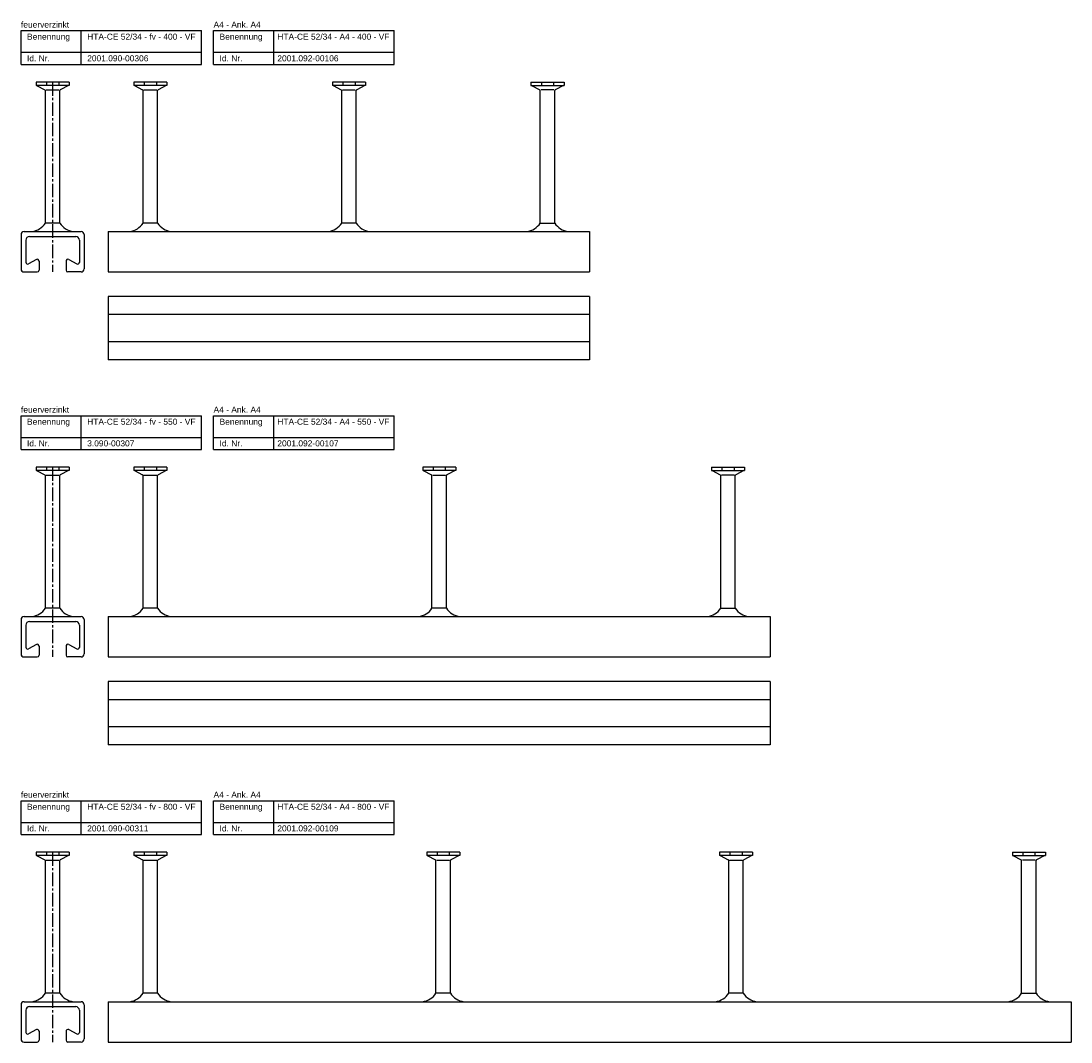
# Model space of a CAD drawing. Header units: inches. Extents: x 9 to 6151, y 3 to 3165.
# Tile 3 of 7: x 9 to 881, y 716 to 1565. Entities that reach past the tile are written whole.
import ezdxf

# ---------------------------------------------------------------- set-up
doc = ezdxf.new("R2010")
doc.units = ezdxf.units.IN
doc.header["$MEASUREMENT"] = 0
doc.linetypes.add('MITTE2', pattern=[1.125, 0.75, -0.125, 0.125, -0.125])
doc.layers.add('HALFEN', color=2, linetype='Continuous')
doc.styles.add('ARIAL50', font='arial.ttf', dxfattribs={"height": 5})

msp = doc.modelspace()

# ---------------------------------------------------------------- linework, layer by layer
at = {"layer": 'HALFEN'}
for p, q in [((8.89, 1556.96), (158.89, 1556.96)), ((8.89, 1528.96), (8.89, 1556.96)), ((58.89, 1528.96), (58.89, 1556.96)), ((158.89, 1528.96), (158.89, 1556.96)), ((168.89, 1556.96), (318.89, 1556.96)), ((168.89, 1528.96), (168.89, 1556.96)), ((218.89, 1528.96), (218.89, 1556.96)), ((318.89, 1528.96), (318.89, 1556.96)), ((8.89, 1538.96), (158.89, 1538.96)), ((168.89, 1538.96), (318.89, 1538.96)), ((8.89, 1528.96), (158.89, 1528.96)), ((168.89, 1528.96), (318.89, 1528.96)), ((48.86, 1514.16), (21.41, 1514.16)), ((21.41, 1514.16), (21.41, 1511.46)), ((48.86, 1511.46), (21.41, 1511.46)), ((21.9, 1511.46), (28.71, 1507.88)), ((30.06, 1514.16), (30.06, 1511.46)), ((40.21, 1514.16), (40.21, 1511.46)), ((48.37, 1511.46), (41.56, 1507.88)), ((48.86, 1514.16), (48.86, 1511.46)), ((130.11, 1514.16), (102.66, 1514.16)), ((102.66, 1514.16), (102.66, 1511.46)), ((130.11, 1511.46), (102.66, 1511.46)), ((103.15, 1511.46), (109.96, 1507.88)), ((111.31, 1514.16), (111.31, 1511.46)), ((121.46, 1514.16), (121.46, 1511.46)), ((129.62, 1511.46), (122.81, 1507.88)), ((130.11, 1514.16), (130.11, 1511.46)), ((295.11, 1514.16), (267.66, 1514.16)), ((267.66, 1514.16), (267.66, 1511.46)), ((295.11, 1511.46), (267.66, 1511.46)), ((268.15, 1511.46), (274.96, 1507.88)), ((276.31, 1514.16), (276.31, 1511.46)), ((286.46, 1514.16), (286.46, 1511.46)), ((294.62, 1511.46), (287.81, 1507.88)), ((295.11, 1514.16), (295.11, 1511.46)), ((432.66, 1514.16), (460.11, 1514.16)), ((432.66, 1514.16), (432.66, 1511.46)), ((432.66, 1511.46), (460.11, 1511.46)), ((433.15, 1511.46), (439.96, 1507.88)), ((441.31, 1514.16), (441.31, 1511.46)), ((451.46, 1514.16), (451.46, 1511.46)), ((459.62, 1511.46), (452.81, 1507.88)), ((460.11, 1514.16), (460.11, 1511.46)), ((29.14, 1396.96), (29.14, 1507.17)), ((29.79, 1507.66), (40.43, 1507.66)), ((41.14, 1396.96), (41.14, 1507.17)), ((110.39, 1396.96), (110.39, 1507.17)), ((111.04, 1507.66), (121.68, 1507.66)), ((122.39, 1396.96), (122.39, 1507.17)), ((275.39, 1396.96), (275.39, 1507.17)), ((276.04, 1507.66), (286.68, 1507.66)), ((287.39, 1396.96), (287.39, 1507.17)), ((440.39, 1396.96), (440.39, 1507.17)), ((451.73, 1507.66), (441.09, 1507.66)), ((452.39, 1396.96), (452.39, 1507.17)), ((41.14, 1396.96), (29.14, 1396.96)), ((122.39, 1396.96), (110.39, 1396.96)), ((287.39, 1396.96), (275.39, 1396.96)), ((440.39, 1396.96), (452.39, 1396.96)), ((8.89, 1387.46), (8.89, 1358.96)), ((11.39, 1389.96), (58.89, 1389.96)), ((61.39, 1387.46), (61.39, 1358.96)), ((81.39, 1389.96), (481.39, 1389.96)), ((81.39, 1389.96), (81.39, 1356.46)), ((481.39, 1389.96), (481.39, 1356.46)), ((12.89, 1382.86), (12.89, 1364.27)), ((15.89, 1385.86), (54.39, 1385.86)), ((57.39, 1382.86), (57.39, 1364.27)), ((21.68, 1366.78), (15.11, 1363.15)), ((23.89, 1365.45), (23.89, 1357.96)), ((46.39, 1365.45), (46.39, 1357.96)), ((48.59, 1366.78), (55.16, 1363.15)), ((11.39, 1356.46), (22.39, 1356.46)), ((58.89, 1356.46), (47.89, 1356.46)), ((81.39, 1356.46), (481.39, 1356.46)), ((481.39, 1335.96), (81.39, 1335.96)), ((81.39, 1335.96), (81.39, 1283.46)), ((481.39, 1335.96), (481.39, 1283.46)), ((481.39, 1320.96), (81.39, 1320.96)), ((481.39, 1298.46), (81.39, 1298.46)), ((481.39, 1283.46), (81.39, 1283.46)), ((8.89, 1236.96), (158.89, 1236.96)), ((8.89, 1208.96), (8.89, 1236.96)), ((58.89, 1208.96), (58.89, 1236.96)), ((158.89, 1208.96), (158.89, 1236.96)), ((168.89, 1236.96), (318.89, 1236.96)), ((168.89, 1208.96), (168.89, 1236.96)), ((218.89, 1208.96), (218.89, 1236.96)), ((318.89, 1208.96), (318.89, 1236.96)), ((8.89, 1218.96), (158.89, 1218.96)), ((168.89, 1218.96), (318.89, 1218.96)), ((8.89, 1208.96), (158.89, 1208.96)), ((168.89, 1208.96), (318.89, 1208.96)), ((48.86, 1194.16), (21.41, 1194.16)), ((21.41, 1194.16), (21.41, 1191.46)), ((48.86, 1191.46), (21.41, 1191.46)), ((21.9, 1191.46), (28.71, 1187.88)), ((29.14, 1076.96), (29.14, 1187.17)), ((29.79, 1187.66), (40.43, 1187.66)), ((30.06, 1194.16), (30.06, 1191.46)), ((40.21, 1194.16), (40.21, 1191.46)), ((41.14, 1076.96), (41.14, 1187.17)), ((48.37, 1191.46), (41.56, 1187.88)), ((48.86, 1194.16), (48.86, 1191.46)), ((130.11, 1194.16), (102.66, 1194.16)), ((102.66, 1194.16), (102.66, 1191.46)), ((130.11, 1191.46), (102.66, 1191.46)), ((103.15, 1191.46), (109.96, 1187.88)), ((110.39, 1076.96), (110.39, 1187.17)), ((111.04, 1187.66), (121.68, 1187.66)), ((111.31, 1194.16), (111.31, 1191.46)), ((121.46, 1194.16), (121.46, 1191.46)), ((122.39, 1076.96), (122.39, 1187.17)), ((129.62, 1191.46), (122.81, 1187.88)), ((130.11, 1194.16), (130.11, 1191.46)), ((370.11, 1194.16), (342.66, 1194.16)), ((342.66, 1194.16), (342.66, 1191.46)), ((370.11, 1191.46), (342.66, 1191.46)), ((343.15, 1191.46), (349.96, 1187.88)), ((350.39, 1076.96), (350.39, 1187.17)), ((351.04, 1187.66), (361.68, 1187.66)), ((351.31, 1194.16), (351.31, 1191.46)), ((361.46, 1194.16), (361.46, 1191.46)), ((362.39, 1076.96), (362.39, 1187.17)), ((369.62, 1191.46), (362.81, 1187.88)), ((370.11, 1194.16), (370.11, 1191.46)), ((582.66, 1194.16), (610.11, 1194.16)), ((582.66, 1194.16), (582.66, 1191.46)), ((582.66, 1191.46), (610.11, 1191.46)), ((583.15, 1191.46), (589.96, 1187.88)), ((590.39, 1076.96), (590.39, 1187.17)), ((601.73, 1187.66), (591.09, 1187.66)), ((591.31, 1194.16), (591.31, 1191.46)), ((601.46, 1194.16), (601.46, 1191.46)), ((602.39, 1076.96), (602.39, 1187.17)), ((609.62, 1191.46), (602.81, 1187.88)), ((610.11, 1194.16), (610.11, 1191.46)), ((41.14, 1076.96), (29.14, 1076.96)), ((122.39, 1076.96), (110.39, 1076.96)), ((362.39, 1076.96), (350.39, 1076.96)), ((590.39, 1076.96), (602.39, 1076.96)), ((8.89, 1067.46), (8.89, 1038.96)), ((11.39, 1069.96), (58.89, 1069.96)), ((15.89, 1065.86), (54.39, 1065.86)), ((61.39, 1067.46), (61.39, 1038.96)), ((81.39, 1069.96), (631.39, 1069.96)), ((81.39, 1069.96), (81.39, 1036.46)), ((631.39, 1069.96), (631.39, 1036.46)), ((12.89, 1062.86), (12.89, 1044.27)), ((57.39, 1062.86), (57.39, 1044.27)), ((21.68, 1046.78), (15.11, 1043.15)), ((23.89, 1045.45), (23.89, 1037.96)), ((46.39, 1045.45), (46.39, 1037.96)), ((48.59, 1046.78), (55.16, 1043.15)), ((11.39, 1036.46), (22.39, 1036.46)), ((58.89, 1036.46), (47.89, 1036.46)), ((81.39, 1036.46), (631.39, 1036.46)), ((631.39, 1015.96), (81.39, 1015.96)), ((81.39, 1015.96), (81.39, 963.46)), ((631.39, 1015.96), (631.39, 963.46)), ((631.39, 1000.96), (81.39, 1000.96)), ((631.39, 978.46), (81.39, 978.46)), ((631.39, 963.46), (81.39, 963.46)), ((8.89, 916.96), (158.89, 916.96)), ((8.89, 888.96), (8.89, 916.96)), ((58.89, 888.96), (58.89, 916.96)), ((158.89, 888.96), (158.89, 916.96)), ((168.89, 916.96), (318.89, 916.96)), ((168.89, 888.96), (168.89, 916.96)), ((218.89, 888.96), (218.89, 916.96)), ((318.89, 888.96), (318.89, 916.96)), ((8.89, 898.96), (158.89, 898.96)), ((168.89, 898.96), (318.89, 898.96)), ((8.89, 888.96), (158.89, 888.96)), ((168.89, 888.96), (318.89, 888.96)), ((48.86, 874.16), (21.41, 874.16)), ((21.41, 874.16), (21.41, 871.46)), ((30.06, 874.16), (30.06, 871.46)), ((40.21, 874.16), (40.21, 871.46)), ((48.86, 874.16), (48.86, 871.46)), ((130.11, 874.16), (102.66, 874.16)), ((102.66, 874.16), (102.66, 871.46)), ((111.31, 874.16), (111.31, 871.46)), ((121.46, 874.16), (121.46, 871.46)), ((130.11, 874.16), (130.11, 871.46)), ((373.45, 874.16), (345.99, 874.16)), ((345.99, 874.16), (345.99, 871.46)), ((354.64, 874.16), (354.64, 871.46)), ((364.79, 874.16), (364.79, 871.46)), ((373.45, 874.16), (373.45, 871.46)), ((616.78, 874.16), (589.33, 874.16)), ((589.33, 874.16), (589.33, 871.46)), ((597.98, 874.16), (597.98, 871.46)), ((608.13, 874.16), (608.13, 871.46)), ((616.78, 874.16), (616.78, 871.46)), ((832.66, 874.16), (860.11, 874.16)), ((832.66, 874.16), (832.66, 871.46)), ((841.31, 874.16), (841.31, 871.46)), ((851.46, 874.16), (851.46, 871.46)), ((860.11, 874.16), (860.11, 871.46)), ((48.86, 871.46), (21.41, 871.46)), ((21.9, 871.46), (28.71, 867.88)), ((29.14, 756.96), (29.14, 867.17)), ((29.79, 867.66), (40.43, 867.66)), ((41.14, 756.96), (41.14, 867.17)), ((48.37, 871.46), (41.56, 867.88)), ((130.11, 871.46), (102.66, 871.46)), ((103.15, 871.46), (109.96, 867.88)), ((110.39, 756.96), (110.39, 867.17)), ((111.04, 867.66), (121.68, 867.66)), ((122.39, 756.96), (122.39, 867.17)), ((129.62, 871.46), (122.81, 867.88)), ((373.45, 871.46), (345.99, 871.46)), ((346.48, 871.46), (353.29, 867.88)), ((353.72, 756.96), (353.72, 867.17)), ((354.37, 867.66), (365.02, 867.66)), ((365.72, 756.96), (365.72, 867.17)), ((372.96, 871.46), (366.15, 867.88)), ((616.78, 871.46), (589.33, 871.46)), ((589.81, 871.46), (596.62, 867.88)), ((597.05, 756.96), (597.05, 867.17)), ((597.71, 867.66), (608.35, 867.66)), ((609.05, 756.96), (609.05, 867.17)), ((616.29, 871.46), (609.48, 867.88)), ((832.66, 871.46), (860.11, 871.46)), ((833.15, 871.46), (839.96, 867.88)), ((840.39, 756.96), (840.39, 867.17)), ((851.73, 867.66), (841.09, 867.66)), ((852.39, 756.96), (852.39, 867.17)), ((859.62, 871.46), (852.81, 867.88)), ((41.14, 756.96), (29.14, 756.96)), ((122.39, 756.96), (110.39, 756.96)), ((365.72, 756.96), (353.72, 756.96)), ((609.05, 756.96), (597.05, 756.96)), ((840.39, 756.96), (852.39, 756.96)), ((8.89, 747.46), (8.89, 718.96)), ((11.39, 749.96), (58.89, 749.96)), ((12.89, 742.86), (12.89, 724.27)), ((15.89, 745.86), (54.39, 745.86)), ((57.39, 742.86), (57.39, 724.27)), ((61.39, 747.46), (61.39, 718.96)), ((81.39, 749.96), (881.39, 749.96)), ((81.39, 749.96), (81.39, 716.46)), ((881.39, 749.96), (881.39, 716.46)), ((21.68, 726.78), (15.11, 723.15)), ((23.89, 725.45), (23.89, 717.96)), ((46.39, 725.45), (46.39, 717.96)), ((48.59, 726.78), (55.16, 723.15)), ((11.39, 716.46), (22.39, 716.46)), ((58.89, 716.46), (47.89, 716.46)), ((81.39, 716.46), (881.39, 716.46))]:
    msp.add_line(p, q, dxfattribs=at)
at = {"layer": 'HALFEN', "color": 1, "linetype": 'MITTE2', "ltscale": 15}
for p, q in [((35.14, 1514.16), (35.14, 1356.46)), ((35.14, 1194.16), (35.14, 1036.46)), ((35.14, 874.16), (35.14, 716.46))]:
    msp.add_line(p, q, dxfattribs=at)
at = {"layer": 'HALFEN'}
for centre, radius, start, end in [((28.34, 1507.17), 0.8, 0, 62.30053), ((41.94, 1507.17), 0.8, 117.69947, 180), ((109.59, 1507.17), 0.8, 0, 62.30053), ((123.19, 1507.17), 0.8, 117.69947, 180), ((274.59, 1507.17), 0.8, 0, 62.30053), ((288.19, 1507.17), 0.8, 117.69947, 180), ((439.59, 1507.17), 0.8, 0, 62.30053), ((453.19, 1507.17), 0.8, 117.69947, 180), ((15.64, 1406.06), 16.28, 278.39749, 325.99929), ((54.63, 1406.06), 16.28, 214.00071, 261.60251), ((96.89, 1406.06), 16.28, 278.39749, 325.99929), ((135.88, 1406.06), 16.28, 214.00071, 261.60251), ((261.89, 1406.06), 16.28, 278.39749, 325.99929), ((300.88, 1406.06), 16.28, 214.00071, 261.60251), ((426.89, 1406.06), 16.28, 278.39749, 325.99929), ((465.88, 1406.06), 16.28, 214.00071, 261.60251), ((11.39, 1387.46), 2.5, 90, 180), ((58.89, 1387.46), 2.5, 0, 90), ((15.89, 1382.86), 3, 90, 180), ((54.39, 1382.86), 3, 0, 90), ((14.39, 1364.46), 1.5, 180, 298.92249), ((22.4, 1365.46), 1.5, 350.89983, 118.92249), ((47.87, 1365.46), 1.5, 61.07751, 189.10017), ((55.89, 1364.46), 1.5, 241.07751, 0), ((11.39, 1358.96), 2.5, 180, 270), ((22.39, 1357.96), 1.5, 270, 0), ((47.89, 1357.96), 1.5, 180, 270), ((58.89, 1358.96), 2.5, 270, 0), ((28.34, 1187.17), 0.8, 0, 62.30053), ((41.94, 1187.17), 0.8, 117.69947, 180), ((109.59, 1187.17), 0.8, 0, 62.30053), ((123.19, 1187.17), 0.8, 117.69947, 180), ((349.59, 1187.17), 0.8, 0, 62.30053), ((363.19, 1187.17), 0.8, 117.69947, 180), ((589.59, 1187.17), 0.8, 0, 62.30053), ((603.19, 1187.17), 0.8, 117.69947, 180), ((15.64, 1086.06), 16.28, 278.39749, 325.99929), ((54.63, 1086.06), 16.28, 214.00071, 261.60251), ((96.89, 1086.06), 16.28, 278.39749, 325.99929), ((135.88, 1086.06), 16.28, 214.00071, 261.60251), ((336.89, 1086.06), 16.28, 278.39749, 325.99929), ((375.88, 1086.06), 16.28, 214.00071, 261.60251), ((576.89, 1086.06), 16.28, 278.39749, 325.99929), ((615.88, 1086.06), 16.28, 214.00071, 261.60251), ((11.39, 1067.46), 2.5, 90, 180), ((15.89, 1062.86), 3, 90, 180), ((54.39, 1062.86), 3, 0, 90), ((58.89, 1067.46), 2.5, 0, 90), ((11.39, 1038.96), 2.5, 180, 270), ((14.39, 1044.46), 1.5, 180, 298.92249), ((22.4, 1045.46), 1.5, 350.89983, 118.92249), ((47.87, 1045.46), 1.5, 61.07751, 189.10017), ((55.89, 1044.46), 1.5, 241.07751, 0), ((58.89, 1038.96), 2.5, 270, 0), ((22.39, 1037.96), 1.5, 270, 0), ((47.89, 1037.96), 1.5, 180, 270), ((28.34, 867.17), 0.8, 0, 62.30053), ((41.94, 867.17), 0.8, 117.69947, 180), ((109.59, 867.17), 0.8, 0, 62.30053), ((123.19, 867.17), 0.8, 117.69947, 180), ((352.92, 867.17), 0.8, 0, 62.30053), ((366.52, 867.17), 0.8, 117.69947, 180), ((596.25, 867.17), 0.8, 0, 62.30053), ((609.85, 867.17), 0.8, 117.69947, 180), ((839.59, 867.17), 0.8, 0, 62.30053), ((853.19, 867.17), 0.8, 117.69947, 180), ((15.64, 766.06), 16.28, 278.39749, 325.99929), ((54.63, 766.06), 16.28, 214.00071, 261.60251), ((96.89, 766.06), 16.28, 278.39749, 325.99929), ((135.88, 766.06), 16.28, 214.00071, 261.60251), ((340.23, 766.06), 16.28, 278.39749, 325.99929), ((379.21, 766.06), 16.28, 214.00071, 261.60251), ((583.56, 766.06), 16.28, 278.39749, 325.99929), ((622.55, 766.06), 16.28, 214.00071, 261.60251), ((826.89, 766.06), 16.28, 278.39749, 325.99929), ((865.88, 766.06), 16.28, 214.00071, 261.60251), ((11.39, 747.46), 2.5, 90, 180), ((15.89, 742.86), 3, 90, 180), ((54.39, 742.86), 3, 0, 90), ((58.89, 747.46), 2.5, 0, 90), ((14.39, 724.46), 1.5, 180, 298.92249), ((22.4, 725.46), 1.5, 350.89983, 118.92249), ((47.87, 725.46), 1.5, 61.07751, 189.10017), ((55.89, 724.46), 1.5, 241.07751, 0), ((11.39, 718.96), 2.5, 180, 270), ((22.39, 717.96), 1.5, 270, 0), ((47.89, 717.96), 1.5, 180, 270), ((58.89, 718.96), 2.5, 270, 0)]:
    msp.add_arc(centre, radius, start, end, dxfattribs=at)

# ---------------------------------------------------------------- texts
at = {"layer": 'HALFEN', "style": 'ARIAL50'}
for s, p in [('feuerverzinkt', (8.89, 1559.46)), ('A4 - Ank. A4', (168.89, 1559.46)), ('Benennung', (13.89, 1549.46)), ('HTA-CE 52/34 - fv - 400 - VF', (63.89, 1549.46)), ('Benennung', (173.89, 1549.46)), ('HTA-CE 52/34 - A4 - 400 - VF', (221.89, 1549.46)), ('Id. Nr.', (13.89, 1531.46)), ('2001.090-00306', (63.89, 1531.46)), ('Id. Nr.', (173.89, 1531.46)), ('2001.092-00106', (221.89, 1531.46)), ('feuerverzinkt', (8.89, 1239.46)), ('A4 - Ank. A4', (168.89, 1239.46)), ('Benennung', (13.89, 1229.46)), ('HTA-CE 52/34 - fv - 550 - VF', (63.89, 1229.46)), ('Benennung', (173.89, 1229.46)), ('HTA-CE 52/34 - A4 - 550 - VF', (221.89, 1229.46)), ('Id. Nr.', (13.89, 1211.46)), ('3.090-00307', (63.89, 1211.46)), ('Id. Nr.', (173.89, 1211.46)), ('2001.092-00107', (221.89, 1211.46)), ('feuerverzinkt', (8.89, 919.46)), ('A4 - Ank. A4', (168.89, 919.46)), ('Benennung', (13.89, 909.46)), ('HTA-CE 52/34 - fv - 800 - VF', (63.89, 909.46)), ('Benennung', (173.89, 909.46)), ('HTA-CE 52/34 - A4 - 800 - VF', (221.89, 909.46)), ('Id. Nr.', (13.89, 891.46)), ('2001.090-00311', (63.89, 891.46)), ('Id. Nr.', (173.89, 891.46)), ('2001.092-00109', (221.89, 891.46))]:
    msp.add_text(s, height=5, dxfattribs=at).set_placement(p)

doc.saveas('drawing.dxf')
